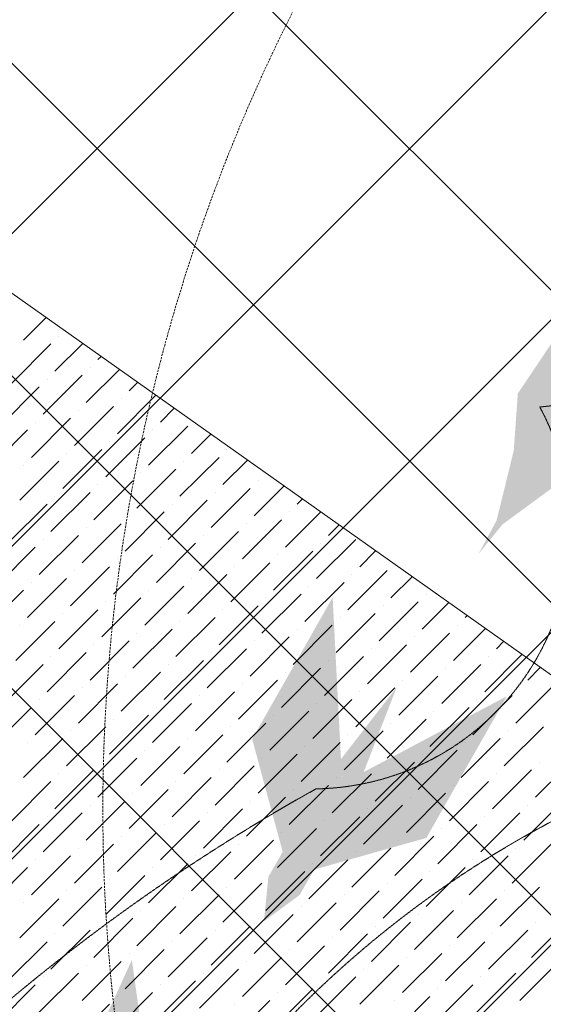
# Model space of a CAD drawing. Header units: millimetres. Extents: x 48523 to 84492, y -23473 to 14877.
# Tile 31 of 69: x 56807 to 57399, y 9108 to 10222. Entities that reach past the tile are written whole.
import ezdxf

# ---------------------------------------------------------------- set-up
doc = ezdxf.new("R2010")
doc.units = ezdxf.units.MM
doc.header["$MEASUREMENT"] = 0
doc.linetypes.add('HIDDENX2', pattern=[0.75, 0.5, -0.25])
doc.layers.get('0').update_dxf_attribs({"lineweight": 5})
doc.layers.add('A-LIGHT', color=1, linetype='Continuous', lineweight=5)
for name, color, linetype, lineweight, true_color in [('M-MEP-ELLG-CABLE', 7, 'HIDDENX2', 15, 0x055f91), ('M-MEP-ELLG-LIGHT', 5, 'Continuous', 15, 0x0000ff), ('RCP XREF$0$A-CEILING-01', 9, 'Continuous', 0, 0x808080), ('RCP XREF$0$A-CELING ELEMENT', 9, 'Continuous', 0, 0x808080)]:
    doc.layers.add(name, color=color, linetype=linetype, lineweight=lineweight, true_color=true_color)

# ---------------------------------------------------------------- blocks, each defined once
blk = doc.blocks.new('RCP XREF')
at = {"layer": 'RCP XREF$0$A-CEILING-01', "color": 8, "linetype": 'Continuous', "lineweight": 0, "true_color": 0x808080}
for p, q in [((441.6, 3270), (10551.6, 13380)), ((1148.7, 3270), (11258.7, 13380)), ((1502.2, 3270), (11612.2, 13380)), ((11011.1, 5252.3), (2883.5, 13380)), ((11187.9, 5429.1), (3237, 13380)), ((11364.7, 5605.9), (3590.6, 13380)), ((5943.5, 8418.4), (10905.1, 13380)), ((6090.1, 9272.1), (10198, 13380)), ((11541.5, 5782.6), (6090.1, 11234))]:
    blk.add_line(p, q, dxfattribs=at)
at = {"layer": 'RCP XREF$0$A-CELING ELEMENT', "color": 8, "lineweight": 0, "true_color": 0x808080}
blk.add_line((4048, 11860.3), (9301.5, 8139.7), dxfattribs=at)
at = {"layer": 'RCP XREF$0$A-CELING ELEMENT', "color": 8, "linetype": 'Continuous', "lineweight": 0, "true_color": 0x808080, "transparency": 33554687}
for p, q in [((6815.7, 9899.5), (6815.7, 9899.5)), ((6811.3, 9859.7), (6836.8, 9885.2)), ((6851.1, 9864.1), (6851.1, 9864.1)), ((6798, 9811.1), (6842.2, 9855.3)), ((6846.6, 9824.4), (6878.2, 9855.9)), ((6895.2, 9837.6), (6898.9, 9841.3)), ((6882, 9789), (6919.6, 9826.6)), ((6886.4, 9828.8), (6886.4, 9828.8)), ((6833.4, 9775.8), (6877.6, 9820)), ((6837.8, 9815.5), (6837.8, 9815.5)), ((6930.6, 9802.3), (6940.3, 9812)), ((6784.8, 9762.5), (6829, 9806.7)), ((6917.3, 9753.7), (6961, 9797.3)), ((6921.8, 9793.4), (6921.8, 9793.4)), ((6868.7, 9740.4), (6912.9, 9784.6)), ((6873.2, 9780.2), (6873.2, 9780.2)), ((6966, 9766.9), (6981.7, 9782.6)), ((6820.1, 9727.1), (6864.3, 9771.3)), ((6771.5, 9713.9), (6815.7, 9758.1)), ((6824.5, 9766.9), (6824.5, 9766.9)), ((6952.7, 9718.3), (6996.9, 9762.5)), ((6957.1, 9758.1), (6957.1, 9758.1)), ((6904.1, 9705), (6948.3, 9749.2)), ((6908.5, 9744.8), (6908.5, 9744.8)), ((7001.3, 9731.6), (7023.1, 9753.3)), ((6855.5, 9691.8), (6899.7, 9736)), ((7041.1, 9736), (7041.1, 9736)), ((6806.9, 9678.5), (6851.1, 9722.7)), ((6859.9, 9731.6), (6859.9, 9731.6)), ((6988.1, 9683), (7032.3, 9727.1)), ((6992.5, 9722.7), (6992.5, 9722.7)), ((7036.7, 9696.2), (7064.5, 9724)), ((6811.3, 9718.3), (6811.3, 9718.3)), ((6939.4, 9669.7), (6983.6, 9713.9)), ((6890.8, 9656.4), (6935, 9700.6)), ((6943.9, 9709.5), (6943.9, 9709.5)), ((7076.4, 9700.6), (7076.4, 9700.6)), ((6895.2, 9696.2), (6895.2, 9696.2)), ((7023.4, 9647.6), (7067.6, 9691.8)), ((7072, 9660.9), (7105.9, 9694.7)), ((6842.2, 9643.2), (6886.4, 9687.4)), ((6846.6, 9683), (6846.6, 9683)), ((6974.8, 9634.3), (7019, 9678.5)), ((7027.8, 9687.4), (7027.8, 9687.4)), ((7120.6, 9674.1), (7126.6, 9680)), ((6793.6, 9629.9), (6837.8, 9674.1)), ((6979.2, 9674.1), (6979.2, 9674.1)), ((6926.2, 9621.1), (6970.4, 9665.3)), ((6930.6, 9660.9), (6930.6, 9660.9)), ((7058.8, 9612.2), (7103, 9656.4)), ((7107.4, 9625.5), (7147.3, 9665.4)), ((7111.8, 9665.3), (7111.8, 9665.3)), ((6877.6, 9607.8), (6921.8, 9652)), ((6882, 9647.6), (6882, 9647.6)), ((7063.2, 9652), (7063.2, 9652)), ((7156, 9638.8), (7168, 9650.7)), ((6829, 9594.6), (6873.2, 9638.8)), ((6833.4, 9634.3), (6833.4, 9634.3)), ((7010.2, 9599), (7054.3, 9643.2)), ((7014.6, 9638.8), (7014.6, 9638.8)), ((7142.7, 9590.1), (7186.9, 9634.3)), ((6780.3, 9581.3), (6824.5, 9625.5)), ((6961.5, 9585.7), (7005.7, 9629.9)), ((6966, 9625.5), (6966, 9625.5)), ((7147.2, 9629.9), (7147.2, 9629.9)), ((6912.9, 9572.5), (6957.1, 9616.7)), ((6917.3, 9612.2), (6917.3, 9612.2)), ((7094.1, 9576.9), (7138.3, 9621.1)), ((7098.5, 9616.7), (7098.5, 9616.7)), ((7191.4, 9603.4), (7209.3, 9621.4)), ((6864.3, 9559.2), (6908.5, 9603.4)), ((7045.5, 9563.6), (7089.7, 9607.8)), ((7049.9, 9603.4), (7049.9, 9603.4)), ((6815.7, 9545.9), (6859.9, 9590.1)), ((6868.7, 9599), (6868.7, 9599)), ((6996.9, 9550.4), (7041.1, 9594.6)), ((7001.3, 9590.1), (7001.3, 9590.1)), ((7178.1, 9554.8), (7222.3, 9599)), ((7182.5, 9594.6), (7182.5, 9594.6)), ((7226.7, 9568), (7250.7, 9592.1)), ((6820.1, 9585.7), (6820.1, 9585.7)), ((6948.3, 9537.1), (6992.5, 9581.3)), ((7129.5, 9541.5), (7173.7, 9585.7)), ((7133.9, 9581.3), (7133.9, 9581.3)), ((6767.1, 9532.7), (6811.3, 9576.9)), ((6899.7, 9523.9), (6943.9, 9568)), ((6952.7, 9576.9), (6952.7, 9576.9)), ((7080.9, 9528.3), (7125.1, 9572.5)), ((7085.3, 9568), (7085.3, 9568)), ((7266.5, 9572.5), (7266.5, 9572.5)), ((6904.1, 9563.6), (6904.1, 9563.6)), ((7032.3, 9515), (7076.4, 9559.2)), ((7213.4, 9519.4), (7257.6, 9563.6)), ((7217.9, 9559.2), (7217.9, 9559.2)), ((7262.1, 9532.7), (7292.1, 9562.8)), ((6851.1, 9510.6), (6895.2, 9554.8)), ((6855.5, 9550.4), (6855.5, 9550.4)), ((6983.6, 9501.8), (7027.8, 9545.9)), ((7036.7, 9554.8), (7036.7, 9554.8)), ((7164.8, 9506.2), (7209, 9550.4)), ((7169.3, 9545.9), (7169.3, 9545.9)), ((7310.7, 9545.9), (7312.8, 9548.1)), ((6802.4, 9497.3), (6846.6, 9541.5)), ((6806.9, 9537.1), (6806.9, 9537.1)), ((6988.1, 9541.5), (6988.1, 9541.5)), ((7116.2, 9492.9), (7160.4, 9537.1)), ((7297.4, 9497.3), (7333.5, 9533.5)), ((7301.8, 9537.1), (7301.8, 9537.1)), ((6935, 9488.5), (6979.2, 9532.7)), ((6939.4, 9528.3), (6939.4, 9528.3)), ((7067.6, 9479.7), (7111.8, 9523.9)), ((7120.6, 9532.7), (7120.6, 9532.7)), ((7248.8, 9484.1), (7293, 9528.3)), ((7253.2, 9523.9), (7253.2, 9523.9)), ((6886.4, 9475.2), (6930.6, 9519.4)), ((6890.8, 9515), (6890.8, 9515)), ((7072, 9519.4), (7072, 9519.4)), ((7200.2, 9470.8), (7244.4, 9515)), ((7346, 9510.6), (7354.2, 9518.8)), ((6837.8, 9462), (6882, 9506.2)), ((6842.2, 9501.8), (6842.2, 9501.8)), ((7019, 9466.4), (7063.2, 9510.6)), ((7023.4, 9506.2), (7023.4, 9506.2)), ((7151.6, 9457.6), (7195.8, 9501.8)), ((7204.6, 9510.6), (7204.6, 9510.6)), ((7332.8, 9462), (7374.9, 9504.1)), ((7337.2, 9501.8), (7337.2, 9501.8)), ((6789.2, 9448.7), (6833.4, 9492.9)), ((6970.4, 9453.1), (7014.6, 9497.3)), ((6974.8, 9492.9), (6974.8, 9492.9)), ((7156, 9497.3), (7156, 9497.3)), ((7284.2, 9448.7), (7328.4, 9492.9)), ((7381.4, 9475.2), (7395.6, 9489.5)), ((6921.8, 9439.9), (6966, 9484.1)), ((6926.2, 9479.7), (6926.2, 9479.7)), ((7103, 9444.3), (7147.2, 9488.5)), ((7107.4, 9484.1), (7107.4, 9484.1)), ((7235.5, 9435.5), (7279.7, 9479.7)), ((7288.6, 9488.5), (7288.6, 9488.5)), ((6873.2, 9426.6), (6917.3, 9470.8)), ((6877.6, 9466.4), (6877.6, 9466.4)), ((7054.3, 9431), (7098.5, 9475.2)), ((7058.8, 9470.8), (7058.8, 9470.8)), ((7186.9, 9422.2), (7231.1, 9466.4)), ((7240, 9475.2), (7240, 9475.2)), ((7368.1, 9426.6), (7412.3, 9470.8)), ((7372.5, 9466.4), (7372.5, 9466.4)), ((6824.5, 9413.4), (6868.7, 9457.6)), ((7005.7, 9417.8), (7049.9, 9462)), ((7010.2, 9457.6), (7010.2, 9457.6)), ((7191.4, 9462), (7191.4, 9462)), ((7319.5, 9413.4), (7363.7, 9457.6)), ((6775.9, 9400.1), (6820.1, 9444.3)), ((6829, 9453.1), (6829, 9453.1)), ((6957.1, 9404.5), (7001.3, 9448.7)), ((6961.5, 9444.3), (6961.5, 9444.3)), ((7138.3, 9408.9), (7182.5, 9453.1)), ((7142.7, 9448.7), (7142.7, 9448.7)), ((7270.9, 9400.1), (7315.1, 9444.3)), ((7323.9, 9453.1), (7323.9, 9453.1)), ((6908.5, 9391.3), (6952.7, 9435.5)), ((7089.7, 9395.7), (7133.9, 9439.9)), ((7094.1, 9435.5), (7094.1, 9435.5)), ((7275.3, 9439.9), (7275.3, 9439.9)), ((6859.9, 9378), (6904.1, 9422.2)), ((6912.9, 9431), (6912.9, 9431)), ((7041.1, 9382.4), (7085.3, 9426.6)), ((7045.5, 9422.2), (7045.5, 9422.2)), ((7222.3, 9386.8), (7266.5, 9431)), ((7226.7, 9426.6), (7226.7, 9426.6)), ((7354.9, 9378), (7399.1, 9422.2)), ((6864.3, 9417.8), (6864.3, 9417.8)), ((6992.5, 9369.2), (7036.7, 9413.4)), ((7173.7, 9373.6), (7217.9, 9417.8)), ((7178.1, 9413.4), (7178.1, 9413.4)), ((7359.3, 9417.8), (7359.3, 9417.8)), ((6811.3, 9364.8), (6855.5, 9408.9)), ((6815.7, 9404.5), (6815.7, 9404.5)), ((6943.9, 9355.9), (6988.1, 9400.1)), ((6996.9, 9408.9), (6996.9, 9408.9)), ((7125.1, 9360.3), (7169.3, 9404.5)), ((7129.5, 9400.1), (7129.5, 9400.1)), ((7306.3, 9364.8), (7350.4, 9408.9)), ((7310.7, 9404.5), (7310.7, 9404.5)), ((6948.3, 9395.7), (6948.3, 9395.7)), ((7076.4, 9347.1), (7120.6, 9391.3)), ((7257.6, 9351.5), (7301.8, 9395.7)), ((7262.1, 9391.3), (7262.1, 9391.3)), ((6895.2, 9342.7), (6939.4, 9386.8)), ((6899.7, 9382.4), (6899.7, 9382.4)), ((7027.8, 9333.8), (7072, 9378)), ((7080.9, 9386.8), (7080.9, 9386.8)), ((7209, 9338.2), (7253.2, 9382.4)), ((7213.4, 9378), (7213.4, 9378)), ((7390.2, 9342.7), (7434.4, 9386.8)), ((7394.6, 9382.4), (7394.6, 9382.4)), ((6846.6, 9329.4), (6890.8, 9373.6)), ((6851.1, 9369.2), (6851.1, 9369.2)), ((7032.3, 9373.6), (7032.3, 9373.6)), ((7160.4, 9325), (7204.6, 9369.2)), ((7341.6, 9329.4), (7385.8, 9373.6)), ((7346, 9369.2), (7346, 9369.2)), ((6798, 9316.1), (6842.2, 9360.3)), ((6979.2, 9320.6), (7023.4, 9364.8)), ((6983.6, 9360.3), (6983.6, 9360.3)), ((7111.8, 9311.7), (7156, 9355.9)), ((7164.8, 9364.8), (7164.8, 9364.8)), ((7293, 9316.1), (7337.2, 9360.3)), ((7297.4, 9355.9), (7297.4, 9355.9)), ((6930.6, 9307.3), (6974.8, 9351.5)), ((6935, 9347.1), (6935, 9347.1)), ((7116.2, 9351.5), (7116.2, 9351.5)), ((7244.4, 9302.9), (7288.6, 9347.1)), ((6882, 9294), (6926.2, 9338.2)), ((6886.4, 9333.8), (6886.4, 9333.8)), ((7063.2, 9298.5), (7107.4, 9342.7)), ((7067.6, 9338.2), (7067.6, 9338.2)), ((7195.8, 9289.6), (7240, 9333.8)), ((7248.8, 9342.7), (7248.8, 9342.7)), ((7377, 9294), (7421.2, 9338.2)), ((7381.4, 9333.8), (7381.4, 9333.8)), ((6833.4, 9280.8), (6877.6, 9325)), ((7014.6, 9285.2), (7058.8, 9329.4)), ((7019, 9325), (7019, 9325)), ((7200.2, 9329.4), (7200.2, 9329.4)), ((7328.4, 9280.8), (7372.5, 9325)), ((6784.8, 9267.5), (6829, 9311.7)), ((6837.8, 9320.6), (6837.8, 9320.6)), ((6966, 9271.9), (7010.2, 9316.1)), ((6970.4, 9311.7), (6970.4, 9311.7)), ((7147.2, 9276.4), (7191.4, 9320.6)), ((7151.6, 9316.1), (7151.6, 9316.1)), ((7279.7, 9267.5), (7323.9, 9311.7)), ((7332.8, 9320.6), (7332.8, 9320.6)), ((6917.3, 9258.7), (6961.5, 9302.9)), ((7098.5, 9263.1), (7142.7, 9307.3)), ((7103, 9302.9), (7103, 9302.9)), ((7284.2, 9307.3), (7284.2, 9307.3)), ((6868.7, 9245.4), (6912.9, 9289.6)), ((6921.8, 9298.5), (6921.8, 9298.5)), ((7049.9, 9249.8), (7094.1, 9294)), ((7054.3, 9289.6), (7054.3, 9289.6)), ((7231.1, 9254.3), (7275.3, 9298.5)), ((7235.5, 9294), (7235.5, 9294)), ((7363.7, 9245.4), (7407.9, 9289.6)), ((6873.2, 9285.2), (6873.2, 9285.2)), ((7001.3, 9236.6), (7045.5, 9280.8)), ((7182.5, 9241), (7226.7, 9285.2)), ((7186.9, 9280.8), (7186.9, 9280.8)), ((7368.1, 9285.2), (7368.1, 9285.2)), ((6820.1, 9232.2), (6864.3, 9276.4)), ((6824.5, 9271.9), (6824.5, 9271.9)), ((6952.7, 9223.3), (6996.9, 9267.5)), ((7005.7, 9276.4), (7005.7, 9276.4)), ((7133.9, 9227.8), (7178.1, 9271.9)), ((7138.3, 9267.5), (7138.3, 9267.5)), ((7315.1, 9232.2), (7359.3, 9276.4)), ((7319.5, 9271.9), (7319.5, 9271.9)), ((6771.5, 9218.9), (6815.7, 9263.1)), ((6957.1, 9263.1), (6957.1, 9263.1)), ((7085.3, 9214.5), (7129.5, 9258.7)), ((7266.5, 9218.9), (7310.7, 9263.1)), ((7270.9, 9258.7), (7270.9, 9258.7)), ((6904.1, 9210.1), (6948.3, 9254.3)), ((6908.5, 9249.8), (6908.5, 9249.8)), ((7036.7, 9201.2), (7080.9, 9245.4)), ((7089.7, 9254.3), (7089.7, 9254.3)), ((7217.9, 9205.7), (7262.1, 9249.8)), ((7222.3, 9245.4), (7222.3, 9245.4)), ((6855.5, 9196.8), (6899.7, 9241)), ((6859.9, 9236.6), (6859.9, 9236.6)), ((7041.1, 9241), (7041.1, 9241)), ((7169.3, 9192.4), (7213.4, 9236.6)), ((7350.4, 9196.8), (7394.6, 9241)), ((7354.9, 9236.6), (7354.9, 9236.6)), ((6806.9, 9183.6), (6851.1, 9227.8)), ((6811.3, 9223.3), (6811.3, 9223.3)), ((6988.1, 9188), (7032.3, 9232.2)), ((6992.5, 9227.8), (6992.5, 9227.8)), ((7120.6, 9179.1), (7164.8, 9223.3)), ((7173.7, 9232.2), (7173.7, 9232.2)), ((7301.8, 9183.6), (7346, 9227.8)), ((7306.3, 9223.3), (7306.3, 9223.3)), ((6939.4, 9174.7), (6983.6, 9218.9)), ((6943.9, 9214.5), (6943.9, 9214.5)), ((7125.1, 9218.9), (7125.1, 9218.9)), ((7253.2, 9170.3), (7297.4, 9214.5)), ((6890.8, 9161.5), (6935, 9205.7)), ((6895.2, 9201.2), (6895.2, 9201.2)), ((7072, 9165.9), (7116.2, 9210.1)), ((7076.4, 9205.7), (7076.4, 9205.7)), ((7204.6, 9157), (7248.8, 9201.2)), ((7257.6, 9210.1), (7257.6, 9210.1)), ((7385.8, 9161.5), (7430, 9205.7)), ((7390.2, 9201.2), (7390.2, 9201.2)), ((6842.2, 9148.2), (6886.4, 9192.4)), ((6846.6, 9188), (6846.6, 9188)), ((7023.4, 9152.6), (7067.6, 9196.8)), ((7027.8, 9192.4), (7027.8, 9192.4)), ((7156, 9143.8), (7200.2, 9188)), ((7209, 9196.8), (7209, 9196.8)), ((7337.2, 9148.2), (7381.4, 9192.4)), ((7341.6, 9188), (7341.6, 9188)), ((6793.6, 9134.9), (6837.8, 9179.1)), ((6974.8, 9139.4), (7019, 9183.6)), ((6979.2, 9179.1), (6979.2, 9179.1)), ((7160.4, 9183.6), (7160.4, 9183.6)), ((7288.6, 9134.9), (7332.8, 9179.1)), ((6926.2, 9126.1), (6970.4, 9170.3)), ((6930.6, 9165.9), (6930.6, 9165.9)), ((7107.4, 9130.5), (7151.6, 9174.7)), ((7111.8, 9170.3), (7111.8, 9170.3)), ((7240, 9121.7), (7284.2, 9165.9)), ((7293, 9174.7), (7293, 9174.7)), ((6877.6, 9112.8), (6921.8, 9157)), ((7058.8, 9117.3), (7103, 9161.5)), ((7063.2, 9157), (7063.2, 9157)), ((7244.4, 9161.5), (7244.4, 9161.5)), ((7372.5, 9112.8), (7416.7, 9157)), ((6829, 9099.6), (6873.2, 9143.8)), ((6882, 9152.6), (6882, 9152.6)), ((7010.2, 9104), (7054.3, 9148.2)), ((7014.6, 9143.8), (7014.6, 9143.8)), ((7191.4, 9108.4), (7235.5, 9152.6)), ((7195.8, 9148.2), (7195.8, 9148.2)), ((7323.9, 9099.6), (7368.1, 9143.8)), ((7377, 9152.6), (7377, 9152.6)), ((6833.4, 9139.4), (6833.4, 9139.4)), ((6961.5, 9090.7), (7005.7, 9134.9)), ((7142.7, 9095.2), (7186.9, 9139.4)), ((7147.2, 9134.9), (7147.2, 9134.9)), ((7328.4, 9139.4), (7328.4, 9139.4)), ((6780.3, 9086.3), (6824.5, 9130.5)), ((6912.9, 9077.5), (6957.1, 9121.7)), ((6966, 9130.5), (6966, 9130.5)), ((7094.1, 9081.9), (7138.3, 9126.1)), ((7098.5, 9121.7), (7098.5, 9121.7)), ((7275.3, 9086.3), (7319.5, 9130.5)), ((7279.7, 9126.1), (7279.7, 9126.1)), ((6917.3, 9117.3), (6917.3, 9117.3)), ((7045.5, 9068.7), (7089.7, 9112.8)), ((7226.7, 9073.1), (7270.9, 9117.3)), ((7231.1, 9112.8), (7231.1, 9112.8)), ((6864.3, 9064.2), (6908.5, 9108.4)), ((7049.9, 9108.4), (7049.9, 9108.4))]:
    blk.add_line(p, q, dxfattribs=at)
blk = doc.blocks.new('A$Ced31c995')
at = {"layer": 'M-MEP-ELLG-LIGHT', "lineweight": 0, "true_color": 0xffff00}
h = blk.add_hatch(color=2, dxfattribs=at)
h.dxf.hatch_style = 1
h.paths.add_polyline_path([(7218.7, -3780.4), (7176.8, -3785.7), (7143.4, -3835.7), (7152.9, -3828.8)])
h.paths.add_polyline_path([(7218.7, -3780.4), (7196.2, -3756.7), (7176.8, -3785.7)])
h.paths.add_polyline_path([(7196.2, -3756.7), (7165.7, -3745), (7176.8, -3785.7)])
h.paths.add_polyline_path([(7231.3, -3704.2), (7230.5, -3695.6), (7207, -3692.7), (7170.2, -3680.9), (7165.7, -3745), (7196.2, -3756.7)])
h.paths.add_polyline_path([(7276.2, -3751.7), (7251.2, -3722.2), (7239.5, -3701.7), (7231.3, -3704.2), (7196.2, -3756.7), (7196.2, -3756.7), (7218.7, -3780.4)])
h.paths.add_polyline_path([(7376, -3602.3), (7256.7, -3689.2), (7239.5, -3701.7), (7251.2, -3722.2), (7276.2, -3751.7)])
h.paths.add_polyline_path([(7270, -3531.5), (7170.2, -3680.9), (7207, -3692.7), (7230.5, -3695.6), (7235.4, -3675)])
h.paths.add_polyline_path([(7256.7, -3689.2), (7243, -3686.7), (7236.3, -3696.6), (7231.3, -3704.2), (7239.5, -3701.7)])
h.paths.add_polyline_path([(7243, -3686.7), (7235.4, -3675), (7230.5, -3695.6), (7231.3, -3704.2), (7236.3, -3696.6)])
h.paths.add_polyline_path([(7176.8, -3785.7), (7165.7, -3745), (7146.2, -3824.4), (7143.4, -3835.7)])
h.paths.add_polyline_path([(7152.9, -3828.8), (7143.4, -3835.7), (7125.8, -3862.1)])
h.paths.add_polyline_path([(7146.2, -3824.4), (7125.8, -3862.1), (7143.4, -3835.7)])
h = blk.add_hatch(color=2, dxfattribs=at)
h.dxf.hatch_style = 1
h.paths.add_polyline_path([(7157.8, -4023.1), (6995.9, -4108.9), (6987.5, -4113.3), (7021, -4144.8), (7066.8, -4183.4)])
h.paths.add_polyline_path([(7021, -4144.8), (6989.3, -4205.2), (7066.8, -4183.4)])
h.paths.add_polyline_path([(6970.8, -4145.3), (6960.6, -4182.6), (6945.2, -4209.6), (6989.3, -4205.2), (7021, -4144.8)])
h.paths.add_polyline_path([(6978.7, -4116.5), (6970.8, -4145.3), (7021, -4144.8)], flags=17)
h.paths.add_polyline_path([(6987.5, -4113.3), (6979.3, -4114.2), (6978.7, -4116.5), (7021, -4144.8)], flags=17)
h.paths.add_polyline_path([(7033.4, -4012.7), (6981, -4108.1), (6981, -4108.1), (6982.6, -4108.5), (6991.6, -4111.1), (6995.9, -4108.9)], flags=17)
h.paths.add_polyline_path([(6982.6, -4108.5), (6987.5, -4113.3), (6991.6, -4111.1)], flags=16)
h.paths.add_polyline_path([(6982.6, -4108.5), (6981, -4108.1), (6979.3, -4114.2), (6987.5, -4113.3)], flags=17)
h.paths.add_polyline_path([(7033.4, -4012.7), (6978.5, -4106.7), (6978.5, -4106.7), (6925.1, -4162.4), (6904.3, -4199), (6888.1, -4227.6), (6883.1, -4277.7), (6923.6, -4247.8), (6939.8, -4219.2), (6960.6, -4182.6), (6970.8, -4145.3), (6978.7, -4116.5), (6979.3, -4114.2), (6981, -4108.1)])
h.paths.add_polyline_path([(6960.8, -3911.3), (6869.8, -4071.6), (6926.4, -4091.2), (6970.7, -4103.8), (6970.2, -4094.3)])
h.paths.add_polyline_path([(6869.8, -4071.6), (6890.8, -4149.4), (6926.4, -4091.2)])
h.paths.add_polyline_path([(6926.4, -4091.2), (6890.8, -4149.4), (6909.7, -4189.5), (6925.1, -4162.4), (6972.4, -4113)])
h.paths.add_polyline_path([(6926.4, -4091.2), (6972.4, -4113), (6974.1, -4111.2), (6970.7, -4103.8)])
h.paths.add_polyline_path([(7033.4, -4012.7), (6970.2, -4094.3), (6970.4, -4099.1), (6977.3, -4105.5), (6977.3, -4105.5), (6978.5, -4106.7), (6978.5, -4106.7)], flags=17)
h.paths.add_polyline_path([(6977.3, -4105.5), (6970.7, -4103.8), (6974.1, -4111.2), (6978.5, -4106.7)], flags=17)
h.paths.add_polyline_path([(6970.4, -4099.1), (6970.7, -4103.8), (6977.3, -4105.5)], flags=17)
h.paths.add_polyline_path([(6945.2, -4209.6), (6939.8, -4219.2), (6989.3, -4205.2)])
h.paths.add_polyline_path([(6890.8, -4149.4), (6904.3, -4199), (6909.7, -4189.5)], flags=17)
at = {"layer": 'M-MEP-ELLG-LIGHT', "lineweight": 0, "true_color": 0xff0000}
h = blk.add_hatch(color=1, dxfattribs=at)
h.dxf.hatch_style = 1
h.paths.add_polyline_path([(6939.8, -4415.2), (6786.2, -4515.1), (6778.2, -4520.3), (6814.4, -4548.7), (6863.5, -4583)])
h.paths.add_polyline_path([(6814.4, -4548.7), (6788.3, -4611.6), (6863.5, -4583)])
h.paths.add_polyline_path([(6764.5, -4553.6), (6757.6, -4591.6), (6744.7, -4619.9), (6788.3, -4611.6), (6814.4, -4548.7)])
h.paths.add_polyline_path([(6769.8, -4524.3), (6764.5, -4553.6), (6814.4, -4548.7)], flags=17)
h.paths.add_polyline_path([(6778.2, -4520.3), (6770.2, -4521.8), (6769.8, -4524.3), (6814.4, -4548.7)], flags=17)
h.paths.add_polyline_path([(6815.1, -4416), (6771.3, -4515.6), (6771.3, -4515.6), (6772.9, -4515.9), (6782.2, -4517.7), (6786.2, -4515.1)], flags=17)
h.paths.add_polyline_path([(6772.9, -4515.9), (6778.2, -4520.3), (6782.2, -4517.7)], flags=16)
h.paths.add_polyline_path([(6772.9, -4515.9), (6771.3, -4515.6), (6770.2, -4521.8), (6778.2, -4520.3)], flags=17)
h.paths.add_polyline_path([(6815.1, -4416), (6768.7, -4514.5), (6768.7, -4514.4), (6720.4, -4574.7), (6703, -4613), (6689.4, -4642.9), (6688.9, -4693.2), (6726.5, -4659.8), (6740.1, -4629.9), (6757.6, -4591.6), (6764.5, -4553.6), (6769.8, -4524.3), (6770.2, -4521.8), (6771.3, -4515.6)])
h.paths.add_polyline_path([(6733.7, -4321.4), (6657.3, -4489.2), (6715.5, -4503.7), (6760.7, -4512.3), (6759.3, -4502.8)])
h.paths.add_polyline_path([(6657.3, -4489.2), (6685.2, -4564.7), (6715.5, -4503.7)])
h.paths.add_polyline_path([(6715.5, -4503.7), (6685.2, -4564.7), (6707.5, -4603), (6720.4, -4574.7), (6763.2, -4521.3)])
h.paths.add_polyline_path([(6715.5, -4503.7), (6763.2, -4521.3), (6764.8, -4519.3), (6760.7, -4512.3)])
h.paths.add_polyline_path([(6815.1, -4416), (6759.3, -4502.8), (6760, -4507.6), (6767.4, -4513.4), (6767.4, -4513.4), (6768.7, -4514.4), (6768.7, -4514.4)], flags=17)
h.paths.add_polyline_path([(6767.4, -4513.4), (6760.7, -4512.3), (6764.8, -4519.3), (6768.7, -4514.4)], flags=17)
h.paths.add_polyline_path([(6760, -4507.6), (6760.7, -4512.3), (6767.4, -4513.4)], flags=17)
h.paths.add_polyline_path([(6744.7, -4619.9), (6740.1, -4629.9), (6788.3, -4611.6)])
h.paths.add_polyline_path([(6685.2, -4564.7), (6703, -4613), (6707.5, -4603)], flags=17)

msp = doc.modelspace()

# ---------------------------------------------------------------- linework, layer by layer
at = {"layer": 'M-MEP-ELLG-CABLE', "color": 1, "ltscale": 5, "true_color": 0xff0000}
msp.add_lwpolyline([(62438.4, 8412, 0.813068), (62784.9, 10378.8, -0.155402), (61232.1, 10502.2, -0.133357), (59493.4, 10037.2, 0.335314), (58439.1, 10206, -0.583679), (58755.2, 9574.4, -0.293805), (57776.3, 8612.6, -0.509133), (57051.4, 7276.1, -0.503434), (56820.4, 6162.4, -0.396044), (56800, 5330.3, -0.630312), (56484, 7017.2, -0.480048), (56635.4, 8031.8, -0.564154), (56932.6, 8974.6, -0.504283), (59140.2, 11316.1, -0.692532), (60445, 11780.8, -0.633277), (62355.4, 11850.4)], format="xyb", dxfattribs=at)
at = {"layer": 'M-MEP-ELLG-CABLE', "color": 2, "lineweight": 0, "true_color": 0xffff00}
msp.add_lwpolyline([(62355.4, 11850.4, 0.443856), (61785.3, 11906.8, 0.034825), (60787.3, 11369.1, -0.148749), (60078.2, 11671.3, -0.089797), (58058.1, 10504.6, -0.379119), (57395.1, 9784, -0.562114), (57141.9, 9352.1, 0.499298), (56658.1, 5793.7, 0.315313), (57471.2, 8166.8, 0.284722), (59127.4, 9837.9, -0.625122), (59893.9, 10187.6, -0.494166), (61667.1, 10540.3, 0.31012), (63306.8, 10215.4)], format="xyb", dxfattribs=at)
at = {"layer": 'M-MEP-ELLG-CABLE', "color": 87, "lineweight": 0, "true_color": 0x4e7c40}
msp.add_lwpolyline([(63306.8, 10215.4, 0.677354), (62243.7, 10497.7, 0.651324), (61594.5, 11015, 0.094396), (60757.3, 10452.2, -0.011206), (61130.8, 11845.3, 0.459256), (60233.2, 10751.8, -0.296452), (59720.7, 11149.5, 0.112691), (58754.4, 11071.7, 0.832966), (58428.1, 10859, -0.04083), (57801.3, 9441.7, 0.329996), (56790.7, 8452.7, -0.109087), (56948.8, 6742.9)], format="xyb", dxfattribs=at)
at = {"layer": 'M-MEP-ELLG-CABLE', "color": 196, "lineweight": 0, "true_color": 0x3b0088}
msp.add_lwpolyline([(56948.8, 6742.9, -0.880268), (56516.6, 6424.4, 0.521761), (56537.5, 7526.8, -0.597619), (57226, 7720, -0.431337), (57221.3, 8504.8, -0.859942), (58079.3, 8980.6, 0.149228), (58393.7, 9275, 0.395521), (57723, 10177.1, -0.3716), (59235.2, 10453.1, 0.076989), (59564.3, 11492.1, -0.506403), (60367.2, 10351.4, -0.236736), (61694.4, 11609.3)], format="xyb", dxfattribs=at)

# ---------------------------------------------------------------- block references
msp.add_blockref('RCP XREF', (50000, 0))
at = {"layer": 'A-LIGHT', "color": 1}
msp.add_blockref('A$Ced31c995', (50200, 13480), dxfattribs=at)

doc.saveas('drawing.dxf')
